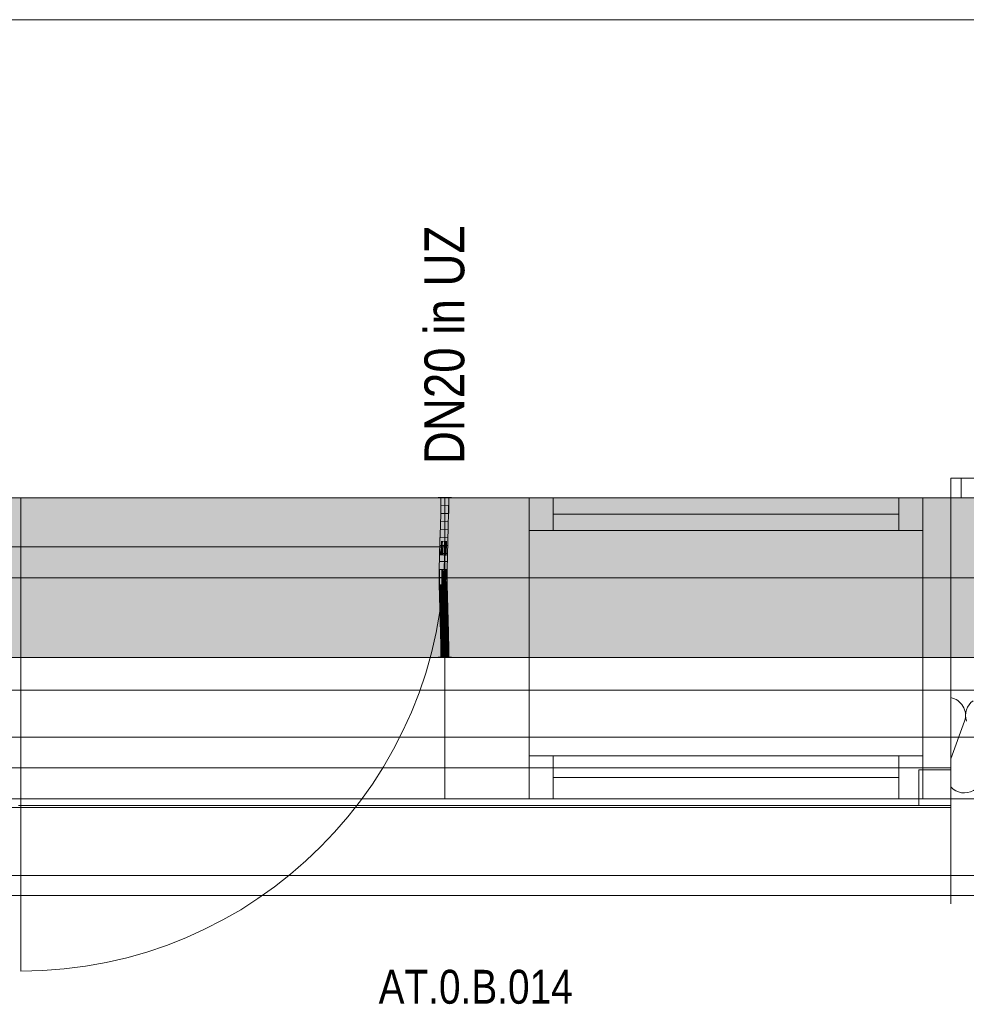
# Model space of a CAD drawing. Extents: x -720 to 300, y 62 to 1162.
# Tile 12 of 256: x -298 to -250, y 203 to 252. Entities that reach past the tile are written whole.
import ezdxf
from ezdxf.lldxf.tags import DXFTag

# ---------------------------------------------------------------- set-up
doc = ezdxf.new("R2010")
doc.units = 0
doc.layers.get('0').update_dxf_attribs({"lineweight": 13})
for name, color, linetype, lineweight, true_color in [('30 -33 Aussenwände- 2 nichttragend', 7, 'Continuous', 9, 0x003dff), ('30 -33 Aussenwände- 7 Fassade_ Elemente', 7, 'Continuous', 9, 0x00aacc), ('30 -34 Innenwände- 2 nichttragend', 7, 'Continuous', 18, 0xff7fe6), ('30 -35 Decken- 1 Konstruktion-Träger- Stahlbeton', 7, 'Continuous', 13, 0x33aa00), ('70 -72 Beschriftung- 1 Beschriftung allgemein', 7, 'Continuous', 9, 0xff6633), ('70 -76 Bemaßung- 2 Allgemein', 9, 'Continuous', 5, 0x808080), ('E_Leerrohr 20', 7, 'Continuous', 13, 0xcc0099), ('E_Leerrohr 20-Shading', 7, 'Continuous', 13, 0xcc0099), ('iwb_Schraffur_Unterzug', 7, 'Continuous', 5, 0xffffcc)]:
    doc.layers.add(name, color=color, linetype=linetype, lineweight=lineweight, true_color=true_color)
doc.layers.add('70 -71 Achsen- 1 Gebäudeachsen', color=7, linetype='STRICHPUNKT2-A06G93UB8I', lineweight=18)
doc.layers.add('Detailelementbeschriftung', color=7, linetype='Continuous', lineweight=9)
doc.styles.get("Standard").update_dxf_attribs({"font": 'ARIALN.TTF'})
tags = doc.linetypes.add('fein_strichliert-A06G93UC8I', pattern=[4, 1, -2, 1]).pattern_tags.tags
tags[8:9] = [DXFTag(74, 4), DXFTag(75, 0), DXFTag(340, '0'), DXFTag(46, 0.0), DXFTag(50, 0.0), DXFTag(44, 0.0), DXFTag(45, 0.0)]
tags[6:7] = [DXFTag(74, 4), DXFTag(75, 0), DXFTag(340, '0'), DXFTag(46, 0.0), DXFTag(50, 0.0), DXFTag(44, 0.0), DXFTag(45, 0.0)]
tags[4:5] = [DXFTag(74, 4), DXFTag(75, 0), DXFTag(340, '0'), DXFTag(46, 0.0), DXFTag(50, 0.0), DXFTag(44, 0.0), DXFTag(45, 0.0)]
tags = doc.linetypes.add('STRICHPUNKT2', pattern=[12.7, 6.35, -3.175, 0, -3.175]).pattern_tags.tags
tags[10:11] = [DXFTag(74, 4), DXFTag(75, 0), DXFTag(340, '0'), DXFTag(46, 0.0), DXFTag(50, 0.0), DXFTag(44, 0.0), DXFTag(45, 0.0)]
tags[8:9] = [DXFTag(74, 4), DXFTag(75, 0), DXFTag(340, '0'), DXFTag(46, 0.0), DXFTag(50, 0.0), DXFTag(44, 0.0), DXFTag(45, 0.0)]
tags[6:7] = [DXFTag(74, 4), DXFTag(75, 0), DXFTag(340, '0'), DXFTag(46, 0.0), DXFTag(50, 0.0), DXFTag(44, 0.0), DXFTag(45, 0.0)]
tags[4:5] = [DXFTag(74, 4), DXFTag(75, 0), DXFTag(340, '0'), DXFTag(46, 0.0), DXFTag(50, 0.0), DXFTag(44, 0.0), DXFTag(45, 0.0)]
tags = doc.linetypes.add('STRICHPUNKT2-A06G93UB8I', pattern=[12.7, 6.35, -3.175, 0, -3.175]).pattern_tags.tags
tags[10:11] = [DXFTag(74, 4), DXFTag(75, 0), DXFTag(340, '0'), DXFTag(46, 0.0), DXFTag(50, 0.0), DXFTag(44, 0.0), DXFTag(45, 0.0)]
tags[8:9] = [DXFTag(74, 4), DXFTag(75, 0), DXFTag(340, '0'), DXFTag(46, 0.0), DXFTag(50, 0.0), DXFTag(44, 0.0), DXFTag(45, 0.0)]
tags[6:7] = [DXFTag(74, 4), DXFTag(75, 0), DXFTag(340, '0'), DXFTag(46, 0.0), DXFTag(50, 0.0), DXFTag(44, 0.0), DXFTag(45, 0.0)]
tags[4:5] = [DXFTag(74, 4), DXFTag(75, 0), DXFTag(340, '0'), DXFTag(46, 0.0), DXFTag(50, 0.0), DXFTag(44, 0.0), DXFTag(45, 0.0)]

# ---------------------------------------------------------------- blocks, each defined once
blk = doc.blocks.new('Shading-A06G93T38I', base_point=(-276.213, 225.02))
at = {"layer": 'E_Leerrohr 20-Shading', "color": 223, "true_color": 0xc67fb4}
for points in [[(-276.494, 227.924), (-276.553, 227.924), (-276.501, 227.201), (-276.559, 227.202)], [(-276.197, 227.924), (-276.212, 227.924), (-276.206, 227.197), (-276.218, 227.197)], [(-276.164, 227.196), (-276.153, 227.924), (-276.206, 227.197), (-276.197, 227.924)], [(-276.159, 227.196), (-276.153, 227.924), (-276.164, 227.196)], [(-276.501, 227.201), (-276.559, 227.202), (-276.518, 226.478), (-276.575, 226.479)], [(-276.516, 226.478), (-276.501, 227.201), (-276.518, 226.478)], [(-276.206, 227.197), (-276.218, 227.197), (-276.226, 226.471), (-276.233, 226.471)], [(-276.226, 226.471), (-276.21, 226.47), (-276.206, 227.197), (-276.188, 227.197)], [(-276.21, 226.47), (-276.19, 226.47), (-276.188, 227.197), (-276.164, 227.196)], [(-276.175, 226.47), (-276.159, 227.196), (-276.19, 226.47), (-276.164, 227.196)], [(-276.518, 226.478), (-276.575, 226.479), (-276.54, 225.753), (-276.594, 225.755)], [(-276.54, 225.753), (-276.536, 225.753), (-276.518, 226.478), (-276.516, 226.478)], [(-276.536, 225.753), (-276.536, 225.753), (-276.516, 226.478)], [(-276.226, 226.471), (-276.233, 226.471), (-276.251, 225.746), (-276.253, 225.746)], [(-276.226, 226.471), (-276.251, 225.746), (-276.224, 226.471), (-276.247, 225.746)], [(-276.247, 225.746), (-276.237, 225.745), (-276.224, 226.471), (-276.21, 226.47)], [(-276.237, 225.745), (-276.224, 225.745), (-276.21, 226.47), (-276.19, 226.47)], [(-276.194, 225.744), (-276.175, 226.47), (-276.224, 225.745), (-276.19, 226.47)], [(-276.613, 225.029), (-276.548, 225.479), (-276.594, 225.755), (-276.54, 225.753)], [(-276.564, 225.028), (-276.558, 225.158), (-276.613, 225.029), (-276.548, 225.479)], [(-276.555, 225.028), (-276.542, 225.527), (-276.564, 225.028)], [(-276.548, 225.479), (-276.558, 225.158), (-276.543, 225.518), (-276.544, 225.463)], [(-276.54, 225.753), (-276.548, 225.479), (-276.536, 225.753), (-276.543, 225.518)], [(-276.544, 225.463), (-276.542, 225.527), (-276.543, 225.518)], [(-276.26, 225.484), (-276.272, 225.022), (-276.259, 225.375), (-276.27, 225.022)], [(-276.27, 225.022), (-276.263, 225.021), (-276.259, 225.375), (-276.257, 225.179)], [(-276.251, 225.746), (-276.26, 225.484), (-276.247, 225.746), (-276.259, 225.375)], [(-276.251, 225.746), (-276.253, 225.746), (-276.26, 225.484)], [(-276.259, 225.375), (-276.257, 225.179), (-276.247, 225.746), (-276.237, 225.745)], [(-276.257, 225.179), (-276.256, 225.021), (-276.237, 225.745), (-276.224, 225.745)], [(-276.213, 225.02), (-276.194, 225.744), (-276.256, 225.021), (-276.224, 225.745)], [(-276.564, 225.028), (-276.613, 225.029), (-276.587, 224.302), (-276.627, 224.302)], [(-276.568, 224.302), (-276.555, 225.028), (-276.587, 224.302), (-276.564, 225.028)], [(-276.283, 224.298), (-276.263, 225.021), (-276.285, 224.298), (-276.27, 225.022)], [(-276.27, 225.022), (-276.272, 225.022), (-276.285, 224.298)], [(-276.279, 224.298), (-276.256, 225.021), (-276.283, 224.298), (-276.263, 225.021)], [(-276.278, 224.298), (-276.256, 225.021), (-276.269, 224.626)], [(-276.278, 224.298), (-276.227, 224.298), (-276.256, 225.021), (-276.213, 225.02)], [(-276.263, 225.021), (-276.256, 225.021), (-276.257, 225.179)], [(-276.279, 224.298), (-276.278, 224.298), (-276.269, 224.626)], [(-276.593, 223.575), (-276.59, 223.941), (-276.63, 223.575), (-276.628, 223.941)], [(-276.59, 223.941), (-276.587, 224.302), (-276.628, 223.941), (-276.627, 224.302)], [(-276.571, 223.575), (-276.568, 224.302), (-276.593, 223.575), (-276.587, 224.302)], [(-276.288, 223.773), (-276.286, 223.936), (-276.287, 223.936)], [(-276.286, 223.935), (-276.288, 223.773), (-276.282, 223.935), (-276.285, 223.635)], [(-276.286, 223.936), (-276.283, 224.298), (-276.287, 223.936), (-276.285, 224.298)], [(-276.282, 223.935), (-276.279, 224.298), (-276.286, 223.935), (-276.283, 224.298)], [(-276.284, 223.576), (-276.23, 223.576), (-276.282, 223.935), (-276.228, 223.935)], [(-276.282, 223.935), (-276.228, 223.935), (-276.278, 224.298), (-276.227, 224.298)], [(-276.282, 223.935), (-276.278, 224.298), (-276.281, 224.009)], [(-276.278, 224.298), (-276.279, 224.298), (-276.281, 224.009)], [(-276.593, 223.575), (-276.63, 223.575), (-276.579, 222.964), (-276.622, 222.963)], [(-276.564, 222.964), (-276.571, 223.575), (-276.579, 222.964), (-276.593, 223.575)], [(-276.289, 223.576), (-276.286, 223.576), (-276.288, 223.773), (-276.285, 223.635)], [(-276.286, 223.576), (-276.289, 223.576), (-276.28, 222.97), (-276.281, 222.969)], [(-276.286, 223.576), (-276.284, 223.576), (-276.285, 223.635)], [(-276.271, 222.97), (-276.284, 223.576), (-276.28, 222.97), (-276.286, 223.576)], [(-276.222, 222.971), (-276.23, 223.576), (-276.271, 222.97), (-276.284, 223.576)], [(-276.579, 222.964), (-276.622, 222.963), (-276.554, 222.354), (-276.607, 222.353)], [(-276.549, 222.355), (-276.564, 222.964), (-276.554, 222.354), (-276.579, 222.964)], [(-276.271, 222.97), (-276.281, 222.969), (-276.246, 222.363), (-276.266, 222.362)], [(-276.207, 222.364), (-276.222, 222.971), (-276.246, 222.363), (-276.271, 222.97)], [(-276.607, 222.353), (-276.586, 222.185), (-276.554, 222.354), (-276.545, 222.186)], [(-276.586, 222.185), (-276.607, 222.353), (-276.602, 222.185)], [(-276.542, 222.116), (-276.549, 222.355), (-276.554, 222.354)], [(-276.237, 222.188), (-276.246, 222.363), (-276.261, 222.188), (-276.266, 222.362)], [(-276.202, 222.188), (-276.207, 222.364), (-276.237, 222.188), (-276.246, 222.363)], [(-276.589, 221.744), (-276.531, 221.746), (-276.602, 222.185), (-276.586, 222.185)], [(-276.586, 222.185), (-276.531, 221.746), (-276.545, 222.186), (-276.542, 222.116)], [(-276.215, 221.755), (-276.237, 222.188), (-276.248, 221.754), (-276.261, 222.188)], [(-276.215, 221.755), (-276.189, 221.756), (-276.237, 222.188), (-276.202, 222.188)], [(-276.531, 221.746), (-276.589, 221.744), (-276.513, 221.138), (-276.572, 221.136)], [(-276.215, 221.755), (-276.248, 221.754), (-276.185, 221.146), (-276.23, 221.145)], [(-276.172, 221.146), (-276.189, 221.756), (-276.185, 221.146), (-276.215, 221.755)], [(-276.513, 221.138), (-276.572, 221.136), (-276.501, 220.531), (-276.558, 220.53)], [(-276.5, 220.531), (-276.513, 221.138), (-276.501, 220.531), (-276.513, 221.138)], [(-276.185, 221.146), (-276.23, 221.145), (-276.162, 220.536), (-276.217, 220.535)], [(-276.158, 220.536), (-276.172, 221.146), (-276.162, 220.536), (-276.185, 221.146)], [(-276.501, 220.531), (-276.558, 220.53), (-276.498, 219.924), (-276.553, 219.924)], [(-276.494, 219.924), (-276.5, 220.531), (-276.498, 219.924), (-276.501, 220.531)], [(-276.153, 219.924), (-276.162, 220.536), (-276.212, 219.924), (-276.217, 220.535)], [(-276.153, 219.924), (-276.158, 220.536), (-276.162, 220.536)]]:
    blk.add_solid(points, dxfattribs=at)
at = {"layer": 'E_Leerrohr 20-Shading', "color": 231, "true_color": 0xe17fc9}
for points in [[(-276.388, 227.924), (-276.494, 227.924), (-276.388, 227.2), (-276.501, 227.201)], [(-276.359, 227.199), (-276.353, 227.924), (-276.388, 227.2), (-276.388, 227.924)], [(-276.353, 227.924), (-276.359, 227.199), (-276.355, 227.199)], [(-276.355, 227.199), (-276.349, 227.199), (-276.353, 227.924)], [(-276.349, 227.199), (-276.218, 227.197), (-276.353, 227.924), (-276.212, 227.924)], [(-276.455, 227.201), (-276.501, 227.201), (-276.452, 226.476), (-276.516, 226.478)], [(-276.392, 226.475), (-276.388, 227.2), (-276.452, 226.476), (-276.455, 227.201)], [(-276.375, 226.474), (-276.359, 227.199), (-276.392, 226.475), (-276.388, 227.2)], [(-276.359, 227.199), (-276.375, 226.474), (-276.37, 226.474)], [(-276.359, 226.474), (-276.355, 227.199), (-276.37, 226.474), (-276.359, 227.199)], [(-276.359, 226.474), (-276.338, 226.473), (-276.355, 227.199), (-276.349, 227.199)], [(-276.338, 226.473), (-276.233, 226.471), (-276.349, 227.199), (-276.218, 227.197)], [(-276.452, 226.476), (-276.516, 226.478), (-276.451, 225.751), (-276.536, 225.753)], [(-276.451, 225.751), (-276.407, 225.75), (-276.452, 226.476), (-276.396, 226.475)], [(-276.407, 225.75), (-276.399, 225.75), (-276.396, 226.475), (-276.392, 226.475)], [(-276.394, 225.75), (-276.375, 226.474), (-276.399, 225.75), (-276.392, 226.475)], [(-276.359, 226.474), (-276.375, 226.474), (-276.365, 225.749), (-276.394, 225.75)], [(-276.365, 225.749), (-276.324, 225.748), (-276.359, 226.474), (-276.338, 226.473)], [(-276.324, 225.748), (-276.253, 225.746), (-276.338, 226.473), (-276.233, 226.471)], [(-276.542, 225.527), (-276.555, 225.028), (-276.532, 225.027)], [(-276.536, 225.753), (-276.542, 225.527), (-276.451, 225.751), (-276.451, 225.668)], [(-276.451, 225.668), (-276.542, 225.527), (-276.45, 225.169)], [(-276.532, 225.027), (-276.45, 225.026), (-276.542, 225.527), (-276.45, 225.169)], [(-276.451, 225.751), (-276.451, 225.668), (-276.407, 225.75), (-276.408, 225.736)], [(-276.408, 225.736), (-276.451, 225.668), (-276.418, 225.044), (-276.45, 225.169)], [(-276.413, 225.025), (-276.399, 225.75), (-276.418, 225.044), (-276.408, 225.736)], [(-276.399, 225.75), (-276.413, 225.025), (-276.401, 225.485)], [(-276.401, 225.485), (-276.413, 225.025), (-276.398, 225.485), (-276.409, 225.025)], [(-276.409, 225.025), (-276.396, 225.024), (-276.398, 225.485), (-276.388, 225.485)], [(-276.408, 225.736), (-276.399, 225.75), (-276.407, 225.75)], [(-276.401, 225.485), (-276.394, 225.75), (-276.399, 225.75)], [(-276.367, 225.485), (-276.365, 225.749), (-276.401, 225.485), (-276.394, 225.75)], [(-276.396, 225.024), (-276.371, 225.024), (-276.388, 225.485), (-276.367, 225.485)], [(-276.367, 225.485), (-276.371, 225.024), (-276.319, 225.485), (-276.31, 225.022)], [(-276.365, 225.749), (-276.367, 225.485), (-276.324, 225.748), (-276.319, 225.485)], [(-276.324, 225.748), (-276.319, 225.485), (-276.253, 225.746), (-276.26, 225.484)], [(-276.319, 225.485), (-276.31, 225.022), (-276.26, 225.484), (-276.272, 225.022)], [(-276.532, 225.027), (-276.555, 225.028), (-276.523, 224.301), (-276.568, 224.302)], [(-276.523, 224.301), (-276.446, 224.3), (-276.532, 225.027), (-276.45, 225.026)], [(-276.45, 225.169), (-276.45, 225.026), (-276.418, 225.044), (-276.418, 225.025)], [(-276.45, 225.026), (-276.446, 224.3), (-276.418, 225.025), (-276.427, 224.3)], [(-276.427, 224.3), (-276.413, 225.025), (-276.418, 225.025)], [(-276.409, 225.025), (-276.413, 225.025), (-276.424, 224.3), (-276.427, 224.3)], [(-276.405, 224.3), (-276.396, 225.024), (-276.424, 224.3), (-276.409, 225.025)], [(-276.418, 225.025), (-276.413, 225.025), (-276.418, 225.044)], [(-276.375, 224.299), (-276.371, 225.024), (-276.405, 224.3), (-276.396, 225.024)], [(-276.375, 224.299), (-276.301, 224.299), (-276.371, 225.024), (-276.31, 225.022)], [(-276.31, 225.022), (-276.301, 224.299), (-276.273, 225.022), (-276.294, 224.299)], [(-276.294, 224.299), (-276.285, 224.298), (-276.273, 225.022), (-276.272, 225.022)], [(-276.523, 224.301), (-276.568, 224.302), (-276.52, 223.575), (-276.571, 223.575)], [(-276.523, 224.301), (-276.522, 223.94), (-276.446, 224.3), (-276.441, 223.939)], [(-276.522, 223.94), (-276.52, 223.575), (-276.441, 223.939), (-276.437, 223.575)], [(-276.446, 224.3), (-276.441, 223.939), (-276.427, 224.3), (-276.428, 223.938)], [(-276.437, 223.939), (-276.441, 223.939), (-276.434, 223.575), (-276.437, 223.575)], [(-276.428, 223.938), (-276.437, 223.939), (-276.43, 223.575), (-276.434, 223.575)], [(-276.41, 223.575), (-276.428, 223.938), (-276.43, 223.575)], [(-276.41, 223.575), (-276.405, 224.3), (-276.428, 223.938), (-276.424, 224.3)], [(-276.424, 224.3), (-276.427, 224.3), (-276.428, 223.938)], [(-276.375, 223.772), (-276.375, 224.299), (-276.409, 223.772), (-276.405, 224.3)], [(-276.375, 224.299), (-276.375, 223.772), (-276.301, 224.299), (-276.299, 223.773)], [(-276.285, 224.298), (-276.301, 224.299), (-276.291, 223.773), (-276.299, 223.773)], [(-276.285, 224.298), (-276.291, 223.773), (-276.287, 223.936)], [(-276.291, 223.773), (-276.288, 223.773), (-276.287, 223.936)], [(-276.52, 223.575), (-276.571, 223.575), (-276.526, 222.965), (-276.564, 222.964)], [(-276.526, 222.965), (-276.424, 222.967), (-276.52, 223.575), (-276.437, 223.575)], [(-276.437, 223.575), (-276.424, 222.967), (-276.434, 223.575), (-276.422, 222.967)], [(-276.422, 222.967), (-276.43, 223.575), (-276.434, 223.575)], [(-276.41, 223.575), (-276.43, 223.575), (-276.409, 222.967), (-276.422, 222.967)], [(-276.41, 223.575), (-276.376, 223.576), (-276.409, 223.772), (-276.375, 223.772)], [(-276.373, 222.968), (-276.376, 223.576), (-276.409, 222.967), (-276.41, 223.575)], [(-276.299, 223.773), (-276.375, 223.772), (-276.301, 223.576), (-276.376, 223.576)], [(-276.301, 223.576), (-276.376, 223.576), (-276.304, 223.448)], [(-276.304, 223.448), (-276.376, 223.576), (-276.316, 222.969), (-276.373, 222.968)], [(-276.3, 223.439), (-276.304, 223.448), (-276.313, 222.969), (-276.316, 222.969)], [(-276.313, 222.969), (-276.304, 222.969), (-276.3, 223.439)], [(-276.298, 223.576), (-276.301, 223.576), (-276.3, 223.439), (-276.304, 223.448)], [(-276.289, 223.576), (-276.3, 223.439), (-276.293, 222.969), (-276.304, 222.969)], [(-276.299, 223.773), (-276.301, 223.576), (-276.299, 223.68)], [(-276.301, 223.576), (-276.298, 223.576), (-276.299, 223.68)], [(-276.298, 223.576), (-276.3, 223.439), (-276.296, 223.576)], [(-276.3, 223.439), (-276.289, 223.576), (-276.296, 223.576)], [(-276.291, 223.773), (-276.299, 223.773), (-276.296, 223.576), (-276.298, 223.576)], [(-276.288, 223.773), (-276.291, 223.773), (-276.289, 223.576), (-276.296, 223.576)], [(-276.289, 223.576), (-276.293, 222.969), (-276.281, 222.969)], [(-276.526, 222.965), (-276.564, 222.964), (-276.537, 222.355), (-276.549, 222.355)], [(-276.537, 222.355), (-276.407, 222.358), (-276.526, 222.965), (-276.424, 222.967)], [(-276.407, 222.358), (-276.422, 222.967), (-276.424, 222.967)], [(-276.409, 222.967), (-276.422, 222.967), (-276.404, 222.358), (-276.407, 222.358)], [(-276.369, 222.359), (-276.373, 222.968), (-276.404, 222.358), (-276.409, 222.967)], [(-276.373, 222.968), (-276.369, 222.359), (-276.313, 222.969), (-276.332, 222.36)], [(-276.332, 222.36), (-276.315, 222.361), (-276.313, 222.969), (-276.304, 222.969)], [(-276.315, 222.361), (-276.266, 222.362), (-276.304, 222.969), (-276.281, 222.969)], [(-276.537, 222.355), (-276.549, 222.355), (-276.542, 222.116)], [(-276.402, 222.187), (-276.407, 222.358), (-276.54, 222.186), (-276.537, 222.355)], [(-276.404, 222.358), (-276.407, 222.358), (-276.402, 222.187)], [(-276.364, 221.751), (-276.369, 222.359), (-276.402, 222.187), (-276.404, 222.358)], [(-276.369, 222.359), (-276.364, 221.751), (-276.332, 222.36), (-276.351, 221.751)], [(-276.351, 221.751), (-276.327, 221.752), (-276.332, 222.36), (-276.315, 222.361)], [(-276.315, 222.361), (-276.327, 221.752), (-276.261, 222.188), (-276.268, 221.753)], [(-276.315, 222.361), (-276.261, 222.188), (-276.266, 222.362)], [(-276.542, 222.116), (-276.389, 221.75), (-276.54, 222.186), (-276.402, 222.187)], [(-276.389, 221.75), (-276.542, 222.116), (-276.531, 221.746)], [(-276.364, 221.751), (-276.402, 222.187), (-276.389, 221.75)], [(-276.268, 221.753), (-276.248, 221.754), (-276.261, 222.188)], [(-276.389, 221.75), (-276.531, 221.746), (-276.372, 221.141), (-276.513, 221.138)], [(-276.364, 221.751), (-276.389, 221.75), (-276.358, 221.142), (-276.372, 221.141)], [(-276.364, 221.751), (-276.361, 221.44), (-276.351, 221.751)], [(-276.361, 221.44), (-276.327, 221.752), (-276.351, 221.751)], [(-276.361, 221.44), (-276.358, 221.142), (-276.327, 221.752), (-276.34, 221.142)], [(-276.327, 221.752), (-276.34, 221.142), (-276.268, 221.753), (-276.278, 221.144)], [(-276.278, 221.144), (-276.23, 221.145), (-276.268, 221.753), (-276.248, 221.754)], [(-276.503, 221.138), (-276.513, 221.138), (-276.5, 220.531)], [(-276.358, 220.533), (-276.372, 221.141), (-276.5, 220.531), (-276.503, 221.138)], [(-276.358, 221.142), (-276.372, 221.141), (-276.355, 220.533), (-276.358, 220.533)], [(-276.355, 220.533), (-276.349, 220.533), (-276.358, 221.142), (-276.34, 221.142)], [(-276.34, 221.142), (-276.349, 220.533), (-276.278, 221.144), (-276.287, 220.534)], [(-276.287, 220.534), (-276.217, 220.535), (-276.278, 221.144), (-276.23, 221.145)], [(-276.358, 220.533), (-276.5, 220.531), (-276.353, 219.924), (-276.494, 219.924)], [(-276.355, 220.533), (-276.358, 220.533), (-276.353, 219.924)], [(-276.353, 219.924), (-276.349, 220.533), (-276.355, 220.533)], [(-276.353, 219.924), (-276.212, 219.924), (-276.349, 220.533), (-276.217, 220.535)]]:
    blk.add_solid(points, dxfattribs=at)
blk = doc.blocks.new('Shading-A06G93T58I', base_point=(-276.353, 227.136))
at = {"layer": 'E_Leerrohr 20-Shading', "color": 213, "true_color": 0xd67fc0}
for points in [[(-276.683, 227.924), (-276.353, 227.924), (-276.683, 227.936), (-276.353, 227.936)], [(-276.553, 227.136), (-276.353, 227.136), (-276.553, 227.924), (-276.353, 227.924)], [(-276.353, 227.936), (-276.353, 227.924), (-276.288, 227.936), (-276.288, 227.924)], [(-276.353, 227.136), (-276.153, 227.136), (-276.353, 227.924), (-276.153, 227.924)], [(-276.288, 227.924), (-276.023, 227.924), (-276.288, 227.936), (-276.023, 227.936)]]:
    blk.add_solid(points, dxfattribs=at)
blk = doc.blocks.new('Shading-A06G93T78I', base_point=(-276.153, 220.712))
at = {"layer": 'E_Leerrohr 20-Shading', "color": 213, "true_color": 0xd67fc0}
for points in [[(-276.353, 220.712), (-276.553, 220.712), (-276.353, 219.924), (-276.553, 219.924)], [(-276.153, 220.712), (-276.353, 220.712), (-276.153, 219.924), (-276.353, 219.924)], [(-276.353, 219.924), (-276.683, 219.924), (-276.353, 219.912), (-276.683, 219.912)], [(-276.288, 219.924), (-276.353, 219.924), (-276.288, 219.912), (-276.353, 219.912)], [(-276.023, 219.912), (-276.023, 219.924), (-276.288, 219.912), (-276.288, 219.924)]]:
    blk.add_solid(points, dxfattribs=at)
blk = doc.blocks.new('Referenz-A06G93UD8I')
at = {"layer": '30 -33 Aussenwände- 2 nichttragend', "color": 0, "linetype": 'fein_strichliert-A06G93UC8I', "lineweight": -2, "ltscale": 0.13}
blk.add_line((-156.853, 215.912), (-250.953, 215.912), dxfattribs=at)
at = {"layer": '30 -33 Aussenwände- 7 Fassade_ Elemente', "color": 0, "linetype": 'Continuous', "lineweight": -2, "ltscale": 0.13}
for p, q in [((-157.353, 227.912), (-300.353, 227.912)), ((-298.933, 227.912), (-297.633, 227.912)), ((-297.633, 227.912), (-297.633, 225.452)), ((-297.633, 227.912), (-276.353, 227.912)), ((-276.353, 212.812), (-276.353, 227.912)), ((-276.353, 227.912), (-272.113, 227.912)), ((-276.353, 227.912), (-276.353, 225.452)), ((-272.113, 226.272), (-272.113, 227.912)), ((-272.113, 227.912), (-272.113, 212.812)), ((-272.113, 227.912), (-252.353, 227.912)), ((-272.113, 226.272), (-272.113, 227.912)), ((-272.113, 227.912), (-270.913, 227.912)), ((-270.913, 227.912), (-270.913, 226.272)), ((-253.553, 227.912), (-252.353, 227.912)), ((-253.553, 226.272), (-253.553, 227.912)), ((-252.353, 227.912), (-250.953, 227.912)), ((-252.353, 227.912), (-252.353, 226.272)), ((-252.353, 212.812), (-252.353, 227.912)), ((-252.353, 227.912), (-252.353, 226.272)), ((-250.953, 227.912), (-250.953, 207.542)), ((-250.953, 227.912), (-250.953, 212.812)), ((-253.553, 227.092), (-270.913, 227.092)), ((-270.913, 226.272), (-272.113, 226.272)), ((-252.353, 226.272), (-272.113, 226.272)), ((-252.353, 226.272), (-253.553, 226.272)), ((-297.633, 225.452), (-298.933, 225.452)), ((-276.353, 225.452), (-297.633, 225.452)), ((-300.353, 218.272), (-157.353, 218.272)), ((-250.256, 216.712), (-250.953, 214.828)), ((-272.113, 214.972), (-252.353, 214.972)), ((-272.113, 212.812), (-272.113, 214.972)), ((-272.113, 214.972), (-270.913, 214.972)), ((-272.113, 212.812), (-272.113, 214.972)), ((-270.913, 214.972), (-270.913, 212.812)), ((-253.553, 214.972), (-252.353, 214.972)), ((-253.553, 212.812), (-253.553, 214.972)), ((-252.353, 214.972), (-252.353, 212.812)), ((-252.353, 214.972), (-252.353, 212.812)), ((-252.553, 214.272), (-250.953, 214.272)), ((-252.553, 212.472), (-252.553, 214.272)), ((-250.953, 214.272), (-250.953, 212.472)), ((-253.553, 213.892), (-270.913, 213.892)), ((-152.853, 212.812), (-305.353, 212.812)), ((-299.853, 212.812), (-157.853, 212.812)), ((-272.113, 212.812), (-276.353, 212.812)), ((-252.353, 212.812), (-272.113, 212.812)), ((-270.913, 212.812), (-272.113, 212.812)), ((-252.353, 212.812), (-253.553, 212.812)), ((-250.953, 212.472), (-252.553, 212.472)), ((-250.953, 212.812), (-252.353, 212.812)), ((-157.853, 208.972), (-299.853, 208.972)), ((-303.453, 207.972), (-154.253, 207.972))]:
    blk.add_line(p, q, dxfattribs=at)
at = {"layer": '30 -33 Aussenwände- 7 Fassade_ Elemente', "color": 0, "linetype": 'fein_strichliert-A06G93UC8I', "lineweight": -2, "ltscale": 0.13}
for p, q in [((-297.633, 204.172), (-297.633, 225.452)), ((-299.353, 214.372), (-250.953, 214.372)), ((-297.753, 212.472), (-275.153, 212.472)), ((-252.553, 212.472), (-275.153, 212.472)), ((-299.353, 212.372), (-250.953, 212.372)), ((-250.953, 207.972), (-299.353, 207.972))]:
    blk.add_line(p, q, dxfattribs=at)
blk.add_ellipse((-297.633, 225.452), major_axis=(0, -21.28), ratio=1, start_param=0, end_param=1.570796, dxfattribs=at)
at = {"layer": '30 -33 Aussenwände- 7 Fassade_ Elemente', "color": 0, "linetype": 'Continuous', "lineweight": -2, "ltscale": 0.13}
for centre, major_axis, end_param in [((-251.131, 216.994), (0.874, -0.282), 1.687595), ((-249.292, 216.994), (-0.539, 0.744), 1.254884), ((-250.269, 214.03), (-0.684, -0.614), 2.721951)]:
    blk.add_ellipse(centre, major_axis=major_axis, ratio=1, start_param=0, end_param=end_param, dxfattribs=at)
at = {"layer": '30 -34 Innenwände- 2 nichttragend', "color": 0, "linetype": 'Continuous', "lineweight": -2, "ltscale": 0.13}
for p, q in [((4.647, 228.912), (-250.953, 228.912)), ((-250.953, 227.912), (-250.953, 228.912)), ((4.647, 227.912), (-250.953, 227.912))]:
    blk.add_line(p, q, dxfattribs=at)
at = {"layer": '30 -34 Innenwände- 2 nichttragend', "color": 0, "lineweight": -2}
for p, q in [((4.647, 228.912), (-250.953, 228.912)), ((-250.433, 228.912), (-250.433, 227.912)), ((4.647, 227.912), (-250.953, 227.912))]:
    blk.add_line(p, q, dxfattribs=at)
at = {"layer": '30 -35 Decken- 1 Konstruktion-Träger- Stahlbeton', "color": 0, "linetype": 'fein_strichliert-A06G93UC8I', "lineweight": -2, "ltscale": 0.13}
for p, q in [((76.456, 223.912), (-604.853, 223.912)), ((76.456, 215.912), (-604.853, 215.912))]:
    blk.add_line(p, q, dxfattribs=at)
at = {"layer": '70 -71 Achsen- 1 Gebäudeachsen', "color": 0, "linetype": 'STRICHPUNKT2-A06G93UB8I', "lineweight": -2, "ltscale": 0.13}
blk.add_line((-682.362, 219.912), (76.456, 219.912), dxfattribs=at)
at = {"layer": '70 -76 Bemaßung- 2 Allgemein', "color": 0, "linetype": 'Continuous', "lineweight": -2, "ltscale": 0.13}
blk.add_line((76.456, 251.912), (-602.791, 251.912), dxfattribs=at)
at = {"layer": '70 -72 Beschriftung- 1 Beschriftung allgemein', "color": 0, "linetype": 'Continuous', "lineweight": -2, "ltscale": 0.13, "insert": (-279.673, 204.234), "char_height": 1.7, "attachment_point": 1}
blk.add_mtext('{\\fArial Narrow;AT.0.B.014}', dxfattribs=at)
blk = doc.blocks.new('Referenz-A06G93UF8I')
at = {"layer": 'iwb_Schraffur_Unterzug', "linetype": 'Continuous', "ltscale": 0.13}
for points in [[(-604.352, 223.912), (-604.352, 227.912), (76.456, 227.912)], [(-604.352, 223.912), (76.456, 227.912), (76.456, 226.167)], [(-604.352, 223.912), (76.456, 226.167), (76.456, 221.657)], [(-604.352, 223.912), (76.456, 221.657), (76.456, 219.912)], [(-604.352, 223.912), (76.456, 219.912), (-604.352, 219.912)]]:
    blk.add_solid(points, dxfattribs=at)
blk = doc.blocks.new('Enddeckel-A06G93W58I')
at = {"color": 0, "linetype": 'ByBlock', "lineweight": -2, "ltscale": 0.13}
for p, q in [((-276.553, 220.712), (-276.553, 219.924)), ((-276.436, 220.712), (-276.553, 220.712)), ((-276.27, 220.712), (-276.436, 220.712)), ((-276.153, 220.712), (-276.27, 220.712)), ((-276.153, 219.924), (-276.153, 220.712)), ((-276.683, 219.924), (-276.683, 219.912)), ((-276.49, 219.924), (-276.683, 219.924)), ((-276.49, 219.912), (-276.683, 219.912)), ((-276.436, 219.924), (-276.553, 219.924)), ((-276.216, 219.924), (-276.49, 219.924)), ((-276.216, 219.912), (-276.49, 219.912)), ((-276.27, 219.924), (-276.436, 219.924)), ((-276.153, 219.924), (-276.27, 219.924)), ((-276.023, 219.924), (-276.216, 219.924)), ((-276.023, 219.912), (-276.216, 219.912)), ((-276.023, 219.912), (-276.023, 219.924))]:
    blk.add_line(p, q, dxfattribs=at)
at = {"color": 0, "linetype": 'STRICHPUNKT2', "lineweight": 5, "ltscale": 0.13}
blk.add_line((-276.353, 219.924), (-276.353, 220.712), dxfattribs=at)
blk = doc.blocks.new('Enddeckel-A06G93W78I')
at = {"color": 0, "linetype": 'ByBlock', "lineweight": -2, "ltscale": 0.13}
for p, q in [((-276.683, 227.936), (-276.683, 227.924)), ((-276.683, 227.936), (-276.49, 227.936)), ((-276.683, 227.924), (-276.49, 227.924)), ((-276.553, 227.924), (-276.553, 227.136)), ((-276.553, 227.924), (-276.436, 227.924)), ((-276.49, 227.936), (-276.216, 227.936)), ((-276.49, 227.924), (-276.216, 227.924)), ((-276.436, 227.924), (-276.27, 227.924)), ((-276.27, 227.924), (-276.153, 227.924)), ((-276.216, 227.936), (-276.023, 227.936)), ((-276.216, 227.924), (-276.023, 227.924)), ((-276.153, 227.136), (-276.153, 227.924)), ((-276.023, 227.924), (-276.023, 227.936)), ((-276.553, 227.136), (-276.436, 227.136)), ((-276.436, 227.136), (-276.27, 227.136)), ((-276.27, 227.136), (-276.153, 227.136))]:
    blk.add_line(p, q, dxfattribs=at)
at = {"color": 0, "linetype": 'STRICHPUNKT2', "lineweight": 5, "ltscale": 0.13}
blk.add_line((-276.353, 227.924), (-276.353, 227.136), dxfattribs=at)
blk = doc.blocks.new('Flexrohr-A06G93W98I')
at = {"color": 0, "linetype": 'ByBlock', "lineweight": -2, "ltscale": 0.13}
for p, q in [((-276.553, 227.924), (-276.559, 227.202)), ((-276.553, 227.924), (-276.153, 227.924)), ((-276.153, 227.924), (-276.159, 227.196)), ((-276.544, 227.526), (-276.168, 227.523)), ((-276.559, 227.202), (-276.575, 226.479)), ((-276.549, 227.127), (-276.173, 227.121)), ((-276.159, 227.196), (-276.175, 226.47)), ((-276.575, 226.479), (-276.594, 225.755)), ((-276.567, 226.329), (-276.191, 226.32)), ((-276.557, 226.728), (-276.181, 226.72)), ((-276.175, 226.47), (-276.194, 225.744)), ((-276.577, 225.929), (-276.202, 225.92)), ((-276.594, 225.755), (-276.613, 225.029)), ((-276.588, 225.529), (-276.212, 225.52)), ((-276.194, 225.744), (-276.213, 225.02)), ((-276.613, 225.029), (-276.627, 224.302)), ((-276.599, 225.129), (-276.223, 225.12)), ((-276.213, 225.02), (-276.227, 224.298)), ((-276.614, 224.327), (-276.238, 224.323)), ((-276.607, 224.728), (-276.231, 224.721)), ((-276.627, 224.302), (-276.63, 223.575)), ((-276.616, 223.926), (-276.24, 223.924)), ((-276.227, 224.298), (-276.23, 223.576)), ((-276.63, 223.575), (-276.622, 222.963)), ((-276.617, 223.524), (-276.241, 223.526)), ((-276.23, 223.576), (-276.222, 222.971)), ((-276.622, 222.963), (-276.607, 222.353)), ((-276.612, 223.122), (-276.236, 223.128)), ((-276.222, 222.971), (-276.207, 222.364)), ((-276.607, 222.353), (-276.589, 221.744)), ((-276.604, 222.721), (-276.228, 222.729)), ((-276.207, 222.364), (-276.189, 221.756)), ((-276.594, 222.32), (-276.218, 222.33)), ((-276.582, 221.92), (-276.206, 221.931)), ((-276.589, 221.744), (-276.571, 221.136)), ((-276.571, 221.52), (-276.195, 221.531)), ((-276.189, 221.756), (-276.172, 221.146)), ((-276.571, 221.136), (-276.558, 220.53)), ((-276.559, 221.121), (-276.183, 221.13)), ((-276.172, 221.146), (-276.158, 220.536)), ((-276.558, 220.53), (-276.553, 219.924)), ((-276.55, 220.722), (-276.175, 220.729)), ((-276.158, 220.536), (-276.153, 219.924)), ((-276.553, 219.924), (-276.153, 219.924)), ((-276.544, 220.324), (-276.168, 220.328)), ((-276.541, 219.926), (-276.165, 219.926))]:
    blk.add_line(p, q, dxfattribs=at)
blk = doc.blocks.new('Einzeiliger Text-A06G93WB8I')
at = {"color": 0, "lineweight": -2, "insert": (-277.373, 229.613), "char_height": 2, "attachment_point": 1, "rotation": 90}
blk.add_mtext('{\\fArial Narrow;DN20 in UZ}', dxfattribs=at)

msp = doc.modelspace()

# ---------------------------------------------------------------- block references
at = {"color": 8, "lineweight": 13, "ltscale": 0.13, "true_color": 0x808080}
msp.add_blockref('Referenz-A06G93UD8I', (0, 0), dxfattribs=at)
at = {"color": 8, "lineweight": 25, "ltscale": 0.25, "true_color": 0x808080}
msp.add_blockref('Referenz-A06G93UF8I', (0, 0), dxfattribs=at)
at = {"layer": 'Detailelementbeschriftung', "ltscale": 0.13}
msp.add_blockref('Einzeiliger Text-A06G93WB8I', (0, 0), dxfattribs=at)
at = {"layer": 'E_Leerrohr 20'}
for name, p in [('Shading-A06G93T58I', (-276.353, 227.136)), ('Shading-A06G93T38I', (-276.213, 225.02)), ('Shading-A06G93T78I', (-276.153, 220.712))]:
    msp.add_blockref(name, p, dxfattribs=at)
at = {"layer": 'E_Leerrohr 20', "ltscale": 0.13}
for name in ['Enddeckel-A06G93W78I', 'Flexrohr-A06G93W98I', 'Enddeckel-A06G93W58I']:
    msp.add_blockref(name, (0, 0), dxfattribs=at)

doc.saveas('drawing.dxf')
